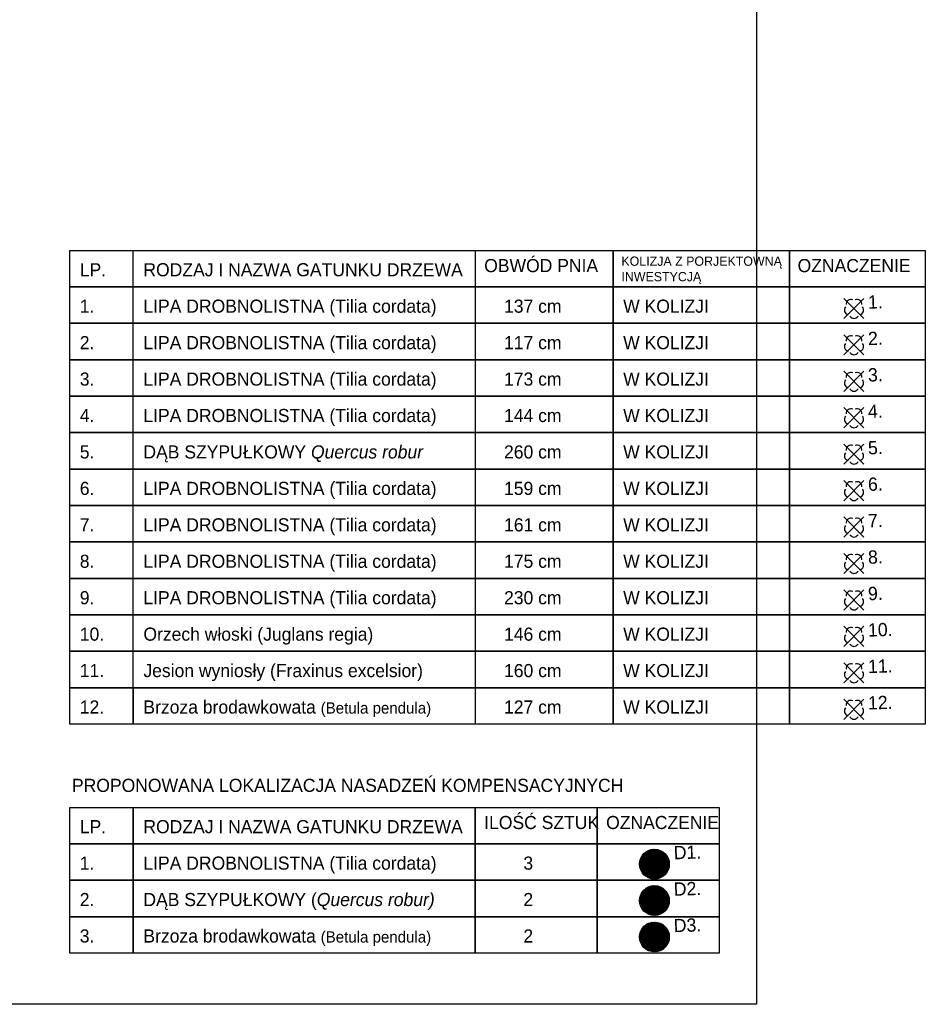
# Model space of a CAD drawing. Extents: x 40810 to 6568062, y -66833 to 5647073.
# Tile 25 of 32: x 6567866 to 6567934, y 5646768 to 5646843. Entities that reach past the tile are written whole.
import ezdxf

# ---------------------------------------------------------------- set-up
doc = ezdxf.new("R2010")
doc.units = 0
doc.header["$MEASUREMENT"] = 0
doc.layers.get('0').update_dxf_attribs({"linetype": 'CONTINUOUS'})
doc.layers.add('A_wymiarowanie', color=176, linetype='CONTINUOUS', lineweight=9)
doc.layers.add('wymiarowanie', color=176, linetype='CONTINUOUS', lineweight=9)
for name, color, linetype in [('BDOT1', 7, 'CONTINUOUS'), ('D-opis', 104, 'CONTINUOUS'), ('P-hatch-taras-zielony', 65, 'CONTINUOUS'), ('Z-zielen', 62, 'CONTINUOUS'), ('Z-zielen-drzewa', 62, 'CONTINUOUS')]:
    doc.layers.add(name, color=color, linetype=linetype)
doc.layers.add('P-hatch-zielen', color=7, linetype='CONTINUOUS', true_color=0x849724)
doc.styles.add('Arial_Normalny_20', font='arial.ttf', dxfattribs={"height": 20})
doc.styles.get("Standard").update_dxf_attribs({"font": 'GOTHIC.TTF'})
picture_1 = doc.add_image_def('image2.jpg', size_in_pixel=(1755, 2482))

# ---------------------------------------------------------------- blocks, each defined once
blk = doc.blocks.new('OBOP02_1')
at = {"layer": 'BDOT1', "color": 7, "linetype": 'Continuous'}
blk.add_circle((0, 0), 0.01, dxfattribs=at)
for centre, start, end in [((-0.76, -0.25), 138, 258), ((-0.47, 0.65), 66, 186), ((0.47, 0.65), 354, 114), ((0.76, -0.25), 282, 42), ((0, -0.8), 210, 330)]:
    blk.add_arc(centre, 0.7, start, end, dxfattribs=at)
blk = doc.blocks.new('A$C6C6A0645')
at = {"layer": 'P-hatch-taras-zielony', "lineweight": 5}
h = blk.add_hatch(dxfattribs=at)
h.set_pattern_fill('AR-SAND', color=129, scale=0.005212, angle=-78.1195, style=0)
h.set_pattern_definition([(319.38053, (-238.64432, 102.30543), (0.24790055, 0.06067477), [0, -0.20122435, 0, -0.22505355, 0, -0.21512472]), (289.38053, (-238.64432, 102.30543), (0.41383904, -0.1523568), [0, -0.10855524, 0, -0.18136669, 0, -0.06950183]), (249.38053, (-238.67784, 102.46478), (0.08560653, -0.40327879), [0, -0.06619222, 0, -0.238292, 0, -0.31110344]), (239.38053, (-238.67784, 102.46478), (0.1956312, -0.3655194), [0, -0.03309611, 0, -0.15621364, 0, -0.178719])])
edge = h.paths.add_edge_path()
edge.add_spline(control_points=[(4.34, 2.3), (4.24, 2.3), (4.14, 2.3), (4.01, 2.27)], knot_values=[0, 0, 0, 0, 0.200902, 0.200902, 0.200902, 0.200902], degree=3, periodic=0)
edge.add_spline(control_points=[(4.01, 2.27), (3.99, 2.21), (3.9, 1.96), (3.86, 1.66), (3.39, 1.5), (3.54, 1.22), (3.4, 1.01), (3.25, 0.9), (3.21, 0.87)], knot_values=[2.339544, 2.339544, 2.339544, 2.339544, 2.415303, 2.701716, 2.91632, 2.987295, 3.189753, 3.286634, 3.286634, 3.286634, 3.286634], degree=3, periodic=0)
edge.add_spline(control_points=[(3.21, 0.87), (3.24, 0.85), (3.33, 0.84), (3.36, 0.69), (3.58, 0.81), (3.61, 0.64), (3.62, 0.53)], knot_values=[0, 0, 0, 0, 0.07399, 0.124444, 0.210142, 0.348603, 0.348603, 0.348603, 0.348603], degree=3, periodic=0)
edge.add_arc((2.17, 2.16), 2.18, 311.7217, 3.7596)
edge = h.paths.add_edge_path()
edge.add_spline(control_points=[(3.62, 0.53), (3.61, 0.64), (3.58, 0.81), (3.36, 0.69), (3.33, 0.84), (3.24, 0.85), (3.21, 0.87)], knot_values=[0, 0, 0, 0, 0.138462, 0.224159, 0.274614, 0.348603, 0.348603, 0.348603, 0.348603], degree=3, periodic=0)
edge.add_spline(control_points=[(3.21, 0.87), (3.1, 0.8), (2.82, 0.7), (2.52, 0.66), (2.35, 0.59)], knot_values=[3.286634, 3.286634, 3.286634, 3.286634, 3.494615, 3.808547, 3.808547, 3.808547, 3.808547], degree=3, periodic=0)
edge.add_spline(control_points=[(2.35, 0.59), (2.39, 0.54), (2.49, 0.45), (2.62, 0.41), (2.64, 0.2), (2.54, 0.08), (2.47, 0)], knot_values=[0, 0, 0, 0, 0.105912, 0.166064, 0.235209, 0.416321, 0.416321, 0.416321, 0.416321], degree=3, periodic=0)
edge.add_arc((2.17, 2.16), 2.18, 277.9777, 281.8805)
edge.add_arc((2.17, 2.16), 2.18, 281.8805, 311.7217)
edge = h.paths.add_edge_path()
edge.add_spline(control_points=[(2.47, 0), (2.54, 0.08), (2.64, 0.2), (2.62, 0.41), (2.49, 0.45), (2.39, 0.54), (2.35, 0.59)], knot_values=[0, 0, 0, 0, 0.181113, 0.250257, 0.310409, 0.416321, 0.416321, 0.416321, 0.416321], degree=3, periodic=0)
edge.add_spline(control_points=[(2.35, 0.59), (2.33, 0.59), (2.19, 0.53), (1.98, 0.37), (1.67, 0.54), (1.42, 0.47), (1.11, 0.58), (1.09, 0.82), (1.02, 0.96), (1, 0.99)], knot_values=[3.808547, 3.808547, 3.808547, 3.808547, 3.843412, 4.063422, 4.209398, 4.382269, 4.507523, 4.708265, 4.758264, 4.758264, 4.758264, 4.758264], degree=3, periodic=0)
edge.add_spline(control_points=[(1, 0.99), (0.97, 0.98), (0.92, 0.94), (0.91, 0.8), (0.7, 0.82), (0.59, 0.77), (0.52, 0.74)], knot_values=[0, 0, 0, 0, 0.043917, 0.108825, 0.193859, 0.331602, 0.331602, 0.331602, 0.331602], degree=3, periodic=0)
edge.add_arc((2.17, 2.16), 2.18, 220.5688, 277.9777)
edge = h.paths.add_edge_path()
edge.add_spline(control_points=[(0.52, 0.74), (0.59, 0.77), (0.7, 0.82), (0.91, 0.8), (0.92, 0.94), (0.97, 0.98), (1, 0.99)], knot_values=[0, 0, 0, 0, 0.137743, 0.222777, 0.287685, 0.331602, 0.331602, 0.331602, 0.331602], degree=3, periodic=0)
edge.add_spline(control_points=[(1, 0.99), (0.95, 1.06), (0.84, 1.17), (0.43, 1.22), (0.55, 1.8), (0.8, 2.15), (0.65, 2.3), (0.6, 2.38), (0.59, 2.41)], knot_values=[4.758264, 4.758264, 4.758264, 4.758264, 4.906149, 5.013451, 5.410855, 5.574221, 5.679344, 5.729667, 5.729667, 5.729667, 5.729667], degree=3, periodic=0)
edge.add_spline(control_points=[(0.59, 2.41), (0.53, 2.42), (0.4, 2.8), (0.18, 2.72), (0.06, 2.68)], knot_values=[0, 0, 0, 0, 0.178674, 0.364215, 0.364215, 0.364215, 0.364215], degree=3, periodic=0)
edge.add_arc((2.17, 2.16), 2.18, 166.0792, 220.5688)
edge = h.paths.add_edge_path()
edge.add_spline(control_points=[(0.06, 2.68), (0.18, 2.72), (0.4, 2.8), (0.53, 2.42), (0.59, 2.41)], knot_values=[0, 0, 0, 0, 0.185541, 0.364215, 0.364215, 0.364215, 0.364215], degree=3, periodic=0)
edge.add_spline(control_points=[(0.59, 2.41), (0.55, 2.51), (0.52, 2.74), (0.44, 3.03), (0.6, 3.27), (0.8, 3.26), (0.98, 3.24), (1.05, 3.26)], knot_values=[5.729667, 5.729667, 5.729667, 5.729667, 5.919848, 6.123889, 6.23957, 6.332677, 6.468282, 6.468282, 6.468282, 6.468282], degree=3, periodic=0)
edge.add_spline(control_points=[(1.05, 3.26), (1.03, 3.28), (0.92, 3.34), (0.89, 3.65), (0.65, 3.59), (0.51, 3.56)], knot_values=[0, 0, 0, 0, 0.055867, 0.210745, 0.405075, 0.405075, 0.405075, 0.405075], degree=3, periodic=0)
edge.add_arc((2.17, 2.16), 2.18, 139.721, 166.0792)
edge = h.paths.add_edge_path()
edge.add_spline(control_points=[(1.05, 3.26), (1.09, 3.27), (1.15, 3.31), (1.15, 3.43), (1.28, 3.53), (1.22, 3.71), (1.29, 3.79), (1.39, 3.89), (1.51, 3.97), (1.64, 4.02)], knot_values=[6.468282, 6.468282, 6.468282, 6.468282, 6.54481, 6.613006, 6.632623, 6.825048, 6.825048, 6.825048, 7.066965, 7.066965, 7.066965, 7.066965], degree=3, periodic=0)
edge.add_spline(control_points=[(1.64, 4.02), (1.61, 4.1), (1.61, 4.18), (1.61, 4.26)], knot_values=[0, 0, 0, 0, 0.13914, 0.13914, 0.13914, 0.13914], degree=3, periodic=0)
edge.add_arc((2.17, 2.16), 2.18, 105.082, 139.721)
edge.add_spline(control_points=[(0.51, 3.56), (0.65, 3.59), (0.89, 3.65), (0.92, 3.34), (1.03, 3.28), (1.05, 3.26)], knot_values=[0, 0, 0, 0, 0.19433, 0.349208, 0.405075, 0.405075, 0.405075, 0.405075], degree=3, periodic=0)
edge = h.paths.add_edge_path()
edge.add_spline(control_points=[(2.5, 3.79), (2.5, 3.8), (2.52, 3.85), (2.58, 3.93), (2.79, 3.97), (2.74, 4.14), (2.7, 4.27)], knot_values=[0, 0, 0, 0, 0.00497, 0.088014, 0.158923, 0.332029, 0.332029, 0.332029, 0.332029], degree=3, periodic=0)
edge.add_arc((2.17, 2.16), 2.18, 75.9791, 101.8805)
edge.add_arc((2.17, 2.16), 2.18, 101.8805, 105.082)
edge.add_spline(control_points=[(1.61, 4.26), (1.61, 4.18), (1.61, 4.1), (1.64, 4.02)], knot_values=[0, 0, 0, 0, 0.13914, 0.13914, 0.13914, 0.13914], degree=3, periodic=0)
edge.add_spline(control_points=[(1.64, 4.02), (1.69, 4.05), (1.89, 4.11), (2.18, 4.16), (2.39, 3.97), (2.47, 3.85), (2.5, 3.79)], knot_values=[0.241916, 0.241916, 0.241916, 0.241916, 0.337175, 0.580435, 0.704532, 0.806052, 0.806052, 0.806052, 0.806052], degree=3, periodic=0)
edge = h.paths.add_edge_path()
edge.add_spline(control_points=[(2.5, 3.79), (2.56, 3.72), (2.7, 3.56), (3.15, 3.83), (3.17, 3.23), (3.73, 3.46), (3.62, 3.03), (3.65, 2.86)], knot_values=[0.806052, 0.806052, 0.806052, 0.806052, 0.959624, 1.167461, 1.3949, 1.56247, 1.83661, 1.83661, 1.83661, 1.83661], degree=3, periodic=0)
edge.add_spline(control_points=[(3.65, 2.86), (3.72, 2.86), (3.81, 2.88), (3.87, 3.08), (4.02, 3.1), (4.13, 3.12)], knot_values=[0, 0, 0, 0, 0.106728, 0.155749, 0.326114, 0.326114, 0.326114, 0.326114], degree=3, periodic=0)
edge.add_arc((2.17, 2.16), 2.18, 26.2038, 75.9791)
edge.add_spline(control_points=[(2.7, 4.27), (2.74, 4.14), (2.79, 3.97), (2.58, 3.93), (2.52, 3.85), (2.5, 3.8), (2.5, 3.79)], knot_values=[0, 0, 0, 0, 0.173106, 0.244015, 0.327059, 0.332029, 0.332029, 0.332029, 0.332029], degree=3, periodic=0)
edge = h.paths.add_edge_path()
edge.add_spline(control_points=[(3.65, 2.86), (3.66, 2.81), (3.71, 2.68), (4.14, 2.74), (4.06, 2.44), (4.01, 2.27)], knot_values=[1.83661, 1.83661, 1.83661, 1.83661, 1.916347, 2.091532, 2.339544, 2.339544, 2.339544, 2.339544], degree=3, periodic=0)
edge.add_spline(control_points=[(4.01, 2.27), (4.14, 2.3), (4.24, 2.3), (4.34, 2.3)], knot_values=[0, 0, 0, 0, 0.200902, 0.200902, 0.200902, 0.200902], degree=3, periodic=0)
edge.add_arc((2.17, 2.16), 2.18, 3.7596, 26.2038)
edge.add_spline(control_points=[(4.13, 3.12), (4.02, 3.1), (3.87, 3.08), (3.81, 2.88), (3.72, 2.86), (3.65, 2.86)], knot_values=[0, 0, 0, 0, 0.170365, 0.219386, 0.326114, 0.326114, 0.326114, 0.326114], degree=3, periodic=0)
at = {"layer": 'P-hatch-taras-zielony', "color": 129, "lineweight": 5}
for points in [[(0.51, 3.56), (0.85, 3.56), (0.97, 3.32), (1.07, 3.24), (1.1, 3.18), (1.1, 3.13), (1.19, 3.01)], [(2.7, 3.48), (2.17, 2.16), (0.92, 1.59)], [(1.32, 3.17), (2.17, 2.17), (3.11, 1.63)], [(1.61, 4.26), (1.7, 3.9), (1.76, 3.79), (1.59, 3.66), (1.73, 3.37), (1.84, 3.28)], [(1.75, 3.18), (2.17, 2.16), (2.02, 0.84)], [(3.19, 3.05), (2.17, 2.16), (1.82, 1.22)], [(2.51, 1.19), (2.17, 2.16), (2.31, 3.37)], [(2.7, 4.27), (2.71, 3.97), (2.59, 3.92), (2.51, 3.8), (2.46, 3.6), (2.43, 3.54)], [(3.56, 3.83), (3.52, 3.64), (3.43, 3.58), (3.34, 3.51)], [(4.13, 3.12), (3.85, 3), (3.81, 2.93), (3.57, 2.86)], [(0.06, 2.68), (0.38, 2.68), (0.63, 2.42), (0.66, 2.45)], [(0.06, 1.62), (0.33, 1.61), (0.39, 1.68), (0.55, 1.68)], [(0.92, 2.12), (2.17, 2.16), (3.47, 2.25)], [(1.13, 2.64), (2.17, 2.16), (2.86, 0.94)], [(3.48, 1.73), (2.17, 2.16), (1.29, 2.29)], [(3.28, 2.68), (2.17, 2.16), (1.45, 1.29)], [(4.21, 1.38), (3.93, 1.41), (3.9, 1.52), (3.68, 1.47), (3.65, 1.56)], [(4.34, 2.3), (3.94, 2.24), (3.83, 2.22), (3.83, 2.34)], [(0.52, 0.74), (0.75, 0.81), (0.89, 0.84), (0.94, 0.94), (1.13, 1.05), (1.16, 1.2), (1.28, 1.4)], [(1.6, 0.06), (1.57, 0.21), (1.6, 0.29), (1.66, 0.31), (1.67, 0.43)], [(2.47, 0), (2.62, 0.28), (2.6, 0.39), (2.51, 0.45), (2.32, 0.69), (2.52, 0.79)], [(3.62, 0.53), (3.52, 0.75), (3.37, 0.74), (3.32, 0.81), (3.19, 0.88), (3.14, 1.09)]]:
    blk.add_spline(points, degree=3, dxfattribs=at)
blk = doc.blocks.new('A$C08a30843')
at = {"layer": 'P-hatch-zielen', "true_color": 0x598c2b, "transparency": 33554559}
h = blk.add_hatch(dxfattribs=at)
h.set_pattern_fill('ANSI31', color=77, scale=5, angle=8.4532)
h.set_pattern_definition([(53.453182, (111784.243, 9785.74), (-12.7535074, 9.4532362), [])])
edge = h.paths.add_edge_path()
edge.add_arc((0, 0), 225, 0, 360)
at = {"color": 7, "lineweight": 15}
for p, q in [((-48, -7), (46, 7)), ((-8, 47), (6, -47))]:
    blk.add_line(p, q, dxfattribs=at)
at = {"color": 77, "true_color": 0x598c2b}
blk.add_circle((0, 0), 225, dxfattribs=at)
at = {"layer": 'Z-zielen', "extrusion": (-0.049491, -0.0046, 0.998764), "xscale": 98.55591359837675, "yscale": 98.55591359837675, "zscale": 98.55591359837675, "rotation": 158.5946450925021}
blk.add_blockref('A$C6C6A0645', (277, 120), dxfattribs=at)

msp = doc.modelspace()

# ---------------------------------------------------------------- linework, layer by layer
at = {"linetype": 'Continuous'}
for points in [[(6567869.882, 5646825.281), (6567910.909, 5646825.281), (6567910.909, 5646822.532), (6567869.882, 5646822.532)], [(6567874.683, 5646825.281), (6567900.499, 5646825.281), (6567900.499, 5646822.532), (6567874.683, 5646822.532)], [(6567910.909, 5646825.281), (6567924.226, 5646825.281), (6567924.226, 5646822.532), (6567910.909, 5646822.532)], [(6567924.226, 5646825.281), (6567934.486, 5646825.281), (6567934.486, 5646822.532), (6567924.226, 5646822.532)], [(6567869.882, 5646822.532), (6567910.909, 5646822.532), (6567910.909, 5646819.783), (6567869.882, 5646819.783)], [(6567874.683, 5646822.532), (6567900.499, 5646822.532), (6567900.499, 5646819.783), (6567874.683, 5646819.783)], [(6567910.909, 5646822.532), (6567924.226, 5646822.532), (6567924.226, 5646819.783), (6567910.909, 5646819.783)], [(6567924.226, 5646822.532), (6567934.486, 5646822.532), (6567934.486, 5646819.783), (6567924.226, 5646819.783)], [(6567869.882, 5646819.783), (6567910.909, 5646819.783), (6567910.909, 5646817.034), (6567869.882, 5646817.034)], [(6567874.683, 5646819.783), (6567900.499, 5646819.783), (6567900.499, 5646817.034), (6567874.683, 5646817.034)], [(6567910.909, 5646819.783), (6567924.226, 5646819.783), (6567924.226, 5646817.034), (6567910.909, 5646817.034)], [(6567924.226, 5646819.783), (6567934.486, 5646819.783), (6567934.486, 5646817.034), (6567924.226, 5646817.034)], [(6567869.882, 5646817.034), (6567910.909, 5646817.034), (6567910.909, 5646814.284), (6567869.882, 5646814.284)], [(6567874.683, 5646817.034), (6567900.499, 5646817.034), (6567900.499, 5646814.284), (6567874.683, 5646814.284)], [(6567910.909, 5646817.034), (6567924.226, 5646817.034), (6567924.226, 5646814.284), (6567910.909, 5646814.284)], [(6567924.226, 5646817.034), (6567934.486, 5646817.034), (6567934.486, 5646814.284), (6567924.226, 5646814.284)], [(6567869.882, 5646814.284), (6567910.909, 5646814.284), (6567910.909, 5646811.535), (6567869.882, 5646811.535)], [(6567874.683, 5646814.284), (6567900.499, 5646814.284), (6567900.499, 5646811.535), (6567874.683, 5646811.535)], [(6567910.909, 5646814.284), (6567924.226, 5646814.284), (6567924.226, 5646811.535), (6567910.909, 5646811.535)], [(6567924.226, 5646814.284), (6567934.486, 5646814.284), (6567934.486, 5646811.535), (6567924.226, 5646811.535)], [(6567869.882, 5646811.535), (6567910.909, 5646811.535), (6567910.909, 5646808.786), (6567869.882, 5646808.786)], [(6567874.683, 5646811.535), (6567900.499, 5646811.535), (6567900.499, 5646808.786), (6567874.683, 5646808.786)], [(6567910.909, 5646811.535), (6567924.226, 5646811.535), (6567924.226, 5646808.786), (6567910.909, 5646808.786)], [(6567924.226, 5646811.535), (6567934.486, 5646811.535), (6567934.486, 5646808.786), (6567924.226, 5646808.786)], [(6567869.882, 5646808.786), (6567910.909, 5646808.786), (6567910.909, 5646806.036), (6567869.882, 5646806.036)], [(6567874.683, 5646808.786), (6567900.499, 5646808.786), (6567900.499, 5646806.036), (6567874.683, 5646806.036)], [(6567910.909, 5646808.786), (6567924.226, 5646808.786), (6567924.226, 5646806.036), (6567910.909, 5646806.036)], [(6567924.226, 5646808.786), (6567934.486, 5646808.786), (6567934.486, 5646806.036), (6567924.226, 5646806.036)], [(6567869.882, 5646806.036), (6567910.909, 5646806.036), (6567910.909, 5646803.287), (6567869.882, 5646803.287)], [(6567874.683, 5646806.036), (6567900.499, 5646806.036), (6567900.499, 5646803.287), (6567874.683, 5646803.287)], [(6567910.909, 5646806.036), (6567924.226, 5646806.036), (6567924.226, 5646803.287), (6567910.909, 5646803.287)], [(6567924.226, 5646806.036), (6567934.486, 5646806.036), (6567934.486, 5646803.287), (6567924.226, 5646803.287)], [(6567869.882, 5646803.287), (6567910.909, 5646803.287), (6567910.909, 5646800.538), (6567869.882, 5646800.538)], [(6567874.683, 5646803.287), (6567900.499, 5646803.287), (6567900.499, 5646800.538), (6567874.683, 5646800.538)], [(6567910.909, 5646803.287), (6567924.226, 5646803.287), (6567924.226, 5646800.538), (6567910.909, 5646800.538)], [(6567924.226, 5646803.287), (6567934.486, 5646803.287), (6567934.486, 5646800.538), (6567924.226, 5646800.538)], [(6567869.882, 5646800.538), (6567910.909, 5646800.538), (6567910.909, 5646797.789), (6567869.882, 5646797.789)], [(6567874.683, 5646800.538), (6567900.499, 5646800.538), (6567900.499, 5646797.789), (6567874.683, 5646797.789)], [(6567910.909, 5646800.538), (6567924.226, 5646800.538), (6567924.226, 5646797.789), (6567910.909, 5646797.789)], [(6567924.226, 5646800.538), (6567934.486, 5646800.538), (6567934.486, 5646797.789), (6567924.226, 5646797.789)], [(6567869.882, 5646797.789), (6567910.909, 5646797.789), (6567910.909, 5646795.039), (6567869.882, 5646795.039)], [(6567874.683, 5646797.789), (6567900.499, 5646797.789), (6567900.499, 5646795.039), (6567874.683, 5646795.039)], [(6567910.909, 5646797.789), (6567924.226, 5646797.789), (6567924.226, 5646795.039), (6567910.909, 5646795.039)], [(6567924.226, 5646797.789), (6567934.486, 5646797.789), (6567934.486, 5646795.039), (6567924.226, 5646795.039)], [(6567869.882, 5646795.039), (6567910.909, 5646795.039), (6567910.909, 5646792.29), (6567869.882, 5646792.29)], [(6567874.683, 5646795.039), (6567900.499, 5646795.039), (6567900.499, 5646792.29), (6567874.683, 5646792.29)], [(6567910.909, 5646795.039), (6567924.226, 5646795.039), (6567924.226, 5646792.29), (6567910.909, 5646792.29)], [(6567924.226, 5646795.039), (6567934.486, 5646795.039), (6567934.486, 5646792.29), (6567924.226, 5646792.29)], [(6567869.882, 5646792.29), (6567910.909, 5646792.29), (6567910.909, 5646789.541), (6567869.882, 5646789.541)], [(6567869.882, 5646792.29), (6567874.683, 5646792.29), (6567874.683, 5646789.541), (6567869.882, 5646789.541)], [(6567874.683, 5646792.29), (6567900.499, 5646792.29), (6567900.499, 5646789.541), (6567874.683, 5646789.541)], [(6567910.909, 5646792.29), (6567924.226, 5646792.29), (6567924.226, 5646789.541), (6567910.909, 5646789.541)], [(6567924.226, 5646792.29), (6567934.486, 5646792.29), (6567934.486, 5646789.541), (6567924.226, 5646789.541)], [(6567869.882, 5646783.264), (6567874.683, 5646783.264), (6567874.683, 5646780.515), (6567869.882, 5646780.515)], [(6567874.683, 5646783.264), (6567900.499, 5646783.264), (6567900.499, 5646780.515), (6567874.683, 5646780.515)], [(6567900.499, 5646783.264), (6567909.704, 5646783.264), (6567909.704, 5646780.515), (6567900.499, 5646780.515)], [(6567909.704, 5646783.264), (6567918.91, 5646783.264), (6567918.91, 5646780.515), (6567909.704, 5646780.515)], [(6567869.882, 5646780.515), (6567874.683, 5646780.515), (6567874.683, 5646777.765), (6567869.882, 5646777.765)], [(6567874.683, 5646780.515), (6567900.499, 5646780.515), (6567900.499, 5646777.765), (6567874.683, 5646777.765)], [(6567900.499, 5646780.515), (6567909.704, 5646780.515), (6567909.704, 5646777.765), (6567900.499, 5646777.765)], [(6567909.704, 5646780.515), (6567918.91, 5646780.515), (6567918.91, 5646777.765), (6567909.704, 5646777.765)], [(6567869.882, 5646777.765), (6567874.683, 5646777.765), (6567874.683, 5646775.016), (6567869.882, 5646775.016)], [(6567874.683, 5646777.765), (6567900.499, 5646777.765), (6567900.499, 5646775.016), (6567874.683, 5646775.016)], [(6567900.499, 5646777.765), (6567909.704, 5646777.765), (6567909.704, 5646775.016), (6567900.499, 5646775.016)], [(6567909.704, 5646777.765), (6567918.91, 5646777.765), (6567918.91, 5646775.016), (6567909.704, 5646775.016)], [(6567869.882, 5646775.016), (6567874.683, 5646775.016), (6567874.683, 5646772.267), (6567869.882, 5646772.267)], [(6567874.683, 5646775.016), (6567900.499, 5646775.016), (6567900.499, 5646772.267), (6567874.683, 5646772.267)], [(6567900.499, 5646775.016), (6567909.704, 5646775.016), (6567909.704, 5646772.267), (6567900.499, 5646772.267)], [(6567909.704, 5646775.016), (6567918.91, 5646775.016), (6567918.91, 5646772.267), (6567909.704, 5646772.267)]]:
    msp.add_lwpolyline(points, close=True, dxfattribs=at)
at = {"layer": 'wymiarowanie', "color": 1, "linetype": 'Continuous', "lineweight": 30}
for p, q in [((6567928.335, 5646821.667), (6567929.856, 5646820.146)), ((6567928.335, 5646820.146), (6567929.856, 5646821.667)), ((6567928.335, 5646818.918), (6567929.856, 5646817.397)), ((6567928.335, 5646817.397), (6567929.856, 5646818.918)), ((6567928.335, 5646816.169), (6567929.856, 5646814.648)), ((6567928.335, 5646814.648), (6567929.856, 5646816.169)), ((6567928.335, 5646813.42), (6567929.856, 5646811.898)), ((6567928.335, 5646811.898), (6567929.856, 5646813.42)), ((6567928.335, 5646810.67), (6567929.856, 5646809.149)), ((6567928.335, 5646809.149), (6567929.856, 5646810.67)), ((6567928.335, 5646807.921), (6567929.856, 5646806.4)), ((6567928.335, 5646806.4), (6567929.856, 5646807.921)), ((6567928.335, 5646805.172), (6567929.856, 5646803.65)), ((6567928.335, 5646803.65), (6567929.856, 5646805.172)), ((6567928.335, 5646802.422), (6567929.856, 5646800.901)), ((6567928.335, 5646800.901), (6567929.856, 5646802.422)), ((6567928.335, 5646799.673), (6567929.856, 5646798.152)), ((6567928.335, 5646798.152), (6567929.856, 5646799.673)), ((6567928.335, 5646796.924), (6567929.856, 5646795.403)), ((6567928.335, 5646795.403), (6567929.856, 5646796.924)), ((6567928.335, 5646794.175), (6567929.856, 5646792.653)), ((6567928.335, 5646792.653), (6567929.856, 5646794.175)), ((6567928.335, 5646791.425), (6567929.856, 5646789.904)), ((6567928.335, 5646789.904), (6567929.856, 5646791.425))]:
    msp.add_line(p, q, dxfattribs=at)

# ---------------------------------------------------------------- block references
at = {"layer": 'BDOT1', "color": 7, "linetype": 'Continuous', "xscale": 0.5, "yscale": 0.5, "zscale": 0.5}
for p in [(6567929.101, 5646820.907), (6567929.101, 5646818.157), (6567929.101, 5646815.408), (6567929.101, 5646812.659), (6567929.101, 5646809.91), (6567929.101, 5646807.16), (6567929.101, 5646804.411), (6567929.101, 5646801.662), (6567929.101, 5646798.912), (6567929.101, 5646796.163), (6567929.101, 5646793.414), (6567929.101, 5646790.665)]:
    msp.add_blockref('OBOP02_1', p, dxfattribs=at)
at = {"layer": 'Z-zielen-drzewa', "zscale": 0.005000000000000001, "rotation": 1.893763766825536}
for p, xscale, yscale in [((6567914.032, 5646778.982, -0.015), 0.005000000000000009, 0.005000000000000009), ((6567914.032, 5646776.233, -0.015), 0.00500000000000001, 0.00500000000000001), ((6567914.032, 5646773.484, -0.015), 0.005000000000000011, 0.005000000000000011)]:
    msp.add_blockref('A$C08a30843', p, dxfattribs=dict(at, xscale=xscale, yscale=yscale))

# ---------------------------------------------------------------- texts
at = {"layer": 'A_wymiarowanie', "color": 1, "linetype": 'ByBlock', "char_height": 1, "width": 20.30581, "attachment_point": 1, "rotation": 1.80544}
for s, insert in [('{\\fCentury Gothic|b0|i0|c238|p0;1.}', (6567930.139, 5646821.884)), ('{\\fCentury Gothic|b0|i0|c238|p0;2.}', (6567930.139, 5646819.135)), ('{\\fCentury Gothic|b0|i0|c238|p0;3.}', (6567930.139, 5646816.386)), ('{\\fCentury Gothic|b0|i0|c238|p0;4.}', (6567930.139, 5646813.637)), ('{\\fCentury Gothic|b0|i0|c238|p0;5.}', (6567930.139, 5646810.887)), ('{\\fCentury Gothic|b0|i0|c238|p0;6.}', (6567930.139, 5646808.138)), ('{\\fCentury Gothic|b0|i0|c238|p0;7.}', (6567930.139, 5646805.389)), ('{\\fCentury Gothic|b0|i0|c238|p0;8.}', (6567930.139, 5646802.639)), ('{\\fCentury Gothic|b0|i0|c238|p0;9.}', (6567930.139, 5646799.89)), ('{\\fCentury Gothic|b0|i0|c238|p0;10.}', (6567930.139, 5646797.141)), ('{\\fCentury Gothic|b0|i0|c238|p0;11.}', (6567930.139, 5646794.392)), ('{\\fCentury Gothic|b0|i0|c238|p0;12.}', (6567930.139, 5646791.642)), ('{\\fCentury Gothic|b0|i0|c238|p0;D1.}', (6567915.472, 5646780.342, -0.015)), ('{\\fCentury Gothic|b0|i0|c238|p0;D2.}', (6567915.472, 5646777.592, -0.015)), ('{\\fCentury Gothic|b0|i0|c238|p0;D3.}', (6567915.472, 5646774.843, -0.015))]:
    msp.add_mtext(s, dxfattribs=dict(at, insert=insert))
at = {"layer": 'D-opis', "color": 7, "width": 49.56708, "attachment_point": 1, "style": 'Arial_Normalny_20'}
for s, insert, char_height in [('{\\fCentury Gothic|b0|i0|c238|p34;OBWÓD PNIA}', (6567901.18, 5646824.634), 0.98964), ('{\\fCentury Gothic|b0|i0|c238|p34;KOLIZJA Z PORJEKTOWNĄ \\PINWESTYCJĄ}', (6567911.539, 5646824.823), 0.7), ('{\\fCentury Gothic|b0|i0|c238|p34;OZNACZENIE}', (6567924.842, 5646824.634), 0.98964), ('{\\fCentury Gothic|b0|i0|c238|p34;LP.}', (6567870.646, 5646824.321), 0.98964), ('{\\fCentury Gothic|b0|i0|c238|p34;RODZAJ I NAZWA GATUNKU DRZEWA}', (6567875.448, 5646824.321), 0.98964), ('{\\fCentury Gothic|b0|i0|c238|p34;LIPA DROBNOLISTNA (\\fCenturyGothic|b0|i0|c238|p34;\\H1.000363x;Tilia cordata)}', (6567875.448, 5646821.572), 0.98964), ('{\\fCentury Gothic|b0|i0|c238|p34;137 cm}', (6567902.679, 5646821.572), 0.98964), ('{\\fCentury Gothic|b0|i0|c238|p34;W KOLIZJI}', (6567911.674, 5646821.572), 0.98964), ('{\\fCentury Gothic|b0|i0|c238|p34;1.}', (6567870.646, 5646821.572), 0.98964), ('{\\fCentury Gothic|b0|i0|c238|p34;2.}', (6567870.646, 5646818.822), 0.98964), ('{\\fCentury Gothic|b0|i0|c238|p34;LIPA DROBNOLISTNA (\\fCenturyGothic|b0|i0|c238|p34;\\H1.000363x;Tilia cordata)}', (6567875.448, 5646818.822), 0.98964), ('{\\fCentury Gothic|b0|i0|c238|p34;117 cm}', (6567902.679, 5646818.822), 0.98964), ('{\\fCentury Gothic|b0|i0|c238|p34;W KOLIZJI}', (6567911.674, 5646818.822), 0.98964), ('{\\fCentury Gothic|b0|i0|c238|p34;3.}', (6567870.646, 5646816.073), 0.98964), ('{\\fCentury Gothic|b0|i0|c238|p34;LIPA DROBNOLISTNA (\\fCenturyGothic|b0|i0|c238|p34;\\H1.000363x;Tilia cordata)}', (6567875.448, 5646816.073), 0.98964), ('{\\fCentury Gothic|b0|i0|c238|p34;173 cm}', (6567902.679, 5646816.073), 0.98964), ('{\\fCentury Gothic|b0|i0|c238|p34;W KOLIZJI}', (6567911.674, 5646816.073), 0.98964), ('{\\fCentury Gothic|b0|i0|c238|p34;LIPA DROBNOLISTNA (\\fCenturyGothic|b0|i0|c238|p34;\\H1.000363x;Tilia cordata)}', (6567875.448, 5646813.324), 0.98964), ('{\\fCentury Gothic|b0|i0|c238|p34;4.}', (6567870.646, 5646813.324), 0.98964), ('{\\fCentury Gothic|b0|i0|c238|p34;144 cm}', (6567902.679, 5646813.324), 0.98964), ('{\\fCentury Gothic|b0|i0|c238|p34;W KOLIZJI}', (6567911.674, 5646813.324), 0.98964), ('{\\fCentury Gothic|b0|i0|c238|p34;5.}', (6567870.646, 5646810.575), 0.98964), ('\\pxsm1,ql;{\\fCentury Gothic|b0|i0|c238|p34;DĄB SZYPUŁKOWY \\fCentury Gothic|b0|i1|c238|p34;Quercus robur}', (6567875.448, 5646810.575), 0.99), ('{\\fCentury Gothic|b0|i0|c238|p34;260 cm}', (6567902.679, 5646810.575), 0.98964), ('{\\fCentury Gothic|b0|i0|c238|p34;W KOLIZJI}', (6567911.674, 5646810.575), 0.98964), ('{\\fCentury Gothic|b0|i0|c238|p34;6.}', (6567870.646, 5646807.825), 0.98964), ('{\\fCentury Gothic|b0|i0|c238|p34;LIPA DROBNOLISTNA (\\fCenturyGothic|b0|i0|c238|p34;\\H1.000363x;Tilia cordata)}', (6567875.448, 5646807.825), 0.98964), ('{\\fCentury Gothic|b0|i0|c238|p34;159 cm}', (6567902.679, 5646807.825), 0.98964), ('{\\fCentury Gothic|b0|i0|c238|p34;W KOLIZJI}', (6567911.674, 5646807.825), 0.98964), ('{\\fCentury Gothic|b0|i0|c238|p34;7.}', (6567870.646, 5646805.076), 0.98964), ('{\\fCentury Gothic|b0|i0|c238|p34;LIPA DROBNOLISTNA (\\fCenturyGothic|b0|i0|c238|p34;\\H1.000363x;Tilia cordata)}', (6567875.448, 5646805.076), 0.98964), ('{\\fCentury Gothic|b0|i0|c238|p34;161 cm}', (6567902.679, 5646805.076), 0.98964), ('{\\fCentury Gothic|b0|i0|c238|p34;W KOLIZJI}', (6567911.674, 5646805.076), 0.98964), ('{\\fCentury Gothic|b0|i0|c238|p34;8.}', (6567870.646, 5646802.327), 0.98964), ('{\\fCentury Gothic|b0|i0|c238|p34;LIPA DROBNOLISTNA (\\fCenturyGothic|b0|i0|c238|p34;\\H1.000363x;Tilia cordata)}', (6567875.448, 5646802.327), 0.98964), ('{\\fCentury Gothic|b0|i0|c238|p34;175 cm}', (6567902.679, 5646802.327), 0.98964), ('{\\fCentury Gothic|b0|i0|c238|p34;W KOLIZJI}', (6567911.674, 5646802.327), 0.98964), ('{\\fCentury Gothic|b0|i0|c238|p34;9.}', (6567870.646, 5646799.577), 0.98964), ('{\\fCentury Gothic|b0|i0|c238|p34;LIPA DROBNOLISTNA (\\fCenturyGothic|b0|i0|c238|p34;\\H1.000363x;Tilia cordata)}', (6567875.448, 5646799.577), 0.98964), ('{\\fCentury Gothic|b0|i0|c238|p34;230 cm}', (6567902.679, 5646799.577), 0.98964), ('{\\fCentury Gothic|b0|i0|c238|p34;W KOLIZJI}', (6567911.674, 5646799.577), 0.98964), ('{\\fCentury Gothic|b0|i0|c238|p34;10.}', (6567870.646, 5646796.828), 0.98964), ('{\\fCentury Gothic|b0|i0|c238|p34;Orzech włoski (Juglans regia)}', (6567875.448, 5646796.828), 0.98964), ('{\\fCentury Gothic|b0|i0|c238|p34;146 cm}', (6567902.679, 5646796.828), 0.98964), ('{\\fCentury Gothic|b0|i0|c238|p34;W KOLIZJI}', (6567911.674, 5646796.828), 0.98964), ('{\\fCentury Gothic|b0|i0|c238|p34;Jesion wyniosły (Fraxinus excelsior)}', (6567875.448, 5646794.079), 0.98964), ('{\\fCentury Gothic|b0|i0|c238|p34;11.}', (6567870.646, 5646794.079), 0.98964), ('{\\fCentury Gothic|b0|i0|c238|p34;160 cm}', (6567902.679, 5646794.079), 0.98964), ('{\\fCentury Gothic|b0|i0|c238|p34;W KOLIZJI}', (6567911.674, 5646794.079), 0.98964), ('{\\fCentury Gothic|b0|i0|c238|p34;12.}', (6567870.646, 5646791.33), 0.98964), ('{\\fCentury Gothic|b0|i0|c238|p34;Brzoza brodawkowata \\H0.858898x;(Betula pendula)}', (6567875.448, 5646791.33), 0.98964), ('{\\fCentury Gothic|b0|i0|c238|p34;127 cm}', (6567902.679, 5646791.33), 0.98964), ('{\\fCentury Gothic|b0|i0|c238|p34;W KOLIZJI}', (6567911.674, 5646791.33), 0.98964), ('{\\fCenturyGothic|b0|i0|c238|p34;PROPONOWANA LOKALIZACJA NASADZEŃ KOMPENSACYJNYCH}', (6567870.051, 5646785.419), 0.99), ('{\\fCentury Gothic|b0|i0|c238|p34;LP.}', (6567870.646, 5646782.304), 0.98964), ('{\\fCentury Gothic|b0|i0|c238|p34;RODZAJ I NAZWA GATUNKU DRZEWA}', (6567875.448, 5646782.304), 0.98964), ('{\\fCentury Gothic|b0|i0|c238|p34;ILOŚĆ SZTUK}', (6567901.18, 5646782.617), 0.98964), ('{\\fCentury Gothic|b0|i0|c238|p34;OZNACZENIE}', (6567910.385, 5646782.617), 0.98964), ('{\\fCentury Gothic|b0|i0|c238|p34;1.}', (6567870.646, 5646779.554), 0.98964), ('{\\fCentury Gothic|b0|i0|c238|p34;LIPA DROBNOLISTNA (\\fCenturyGothic|b0|i0|c238|p34;\\H1.000363x;Tilia cordata)}', (6567875.448, 5646779.554), 0.98964), ('{\\fCentury Gothic|b0|i0|c238|p34;3}', (6567904.14, 5646779.554), 0.98964), ('{\\fCentury Gothic|b0|i0|c238|p34;2.}', (6567870.646, 5646776.805), 0.98964), ('\\pxsm1,ql;{\\fCentury Gothic|b0|i0|c238|p34;DĄB SZYPUŁKOWY (\\fCentury Gothic|b0|i1|c238|p34;Quercus robur)}', (6567875.448, 5646776.805), 0.99), ('{\\fCentury Gothic|b0|i0|c238|p34;2}', (6567904.14, 5646776.805), 0.98964), ('{\\fCentury Gothic|b0|i0|c238|p34;3.}', (6567870.646, 5646774.056), 0.98964), ('{\\fCentury Gothic|b0|i0|c238|p34;Brzoza brodawkowata \\H0.858898x;(Betula pendula)}', (6567875.448, 5646774.056), 0.98964), ('{\\fCentury Gothic|b0|i0|c238|p34;2}', (6567904.14, 5646774.056), 0.98964)]:
    msp.add_mtext(s, dxfattribs=dict(at, insert=insert, char_height=char_height))

# ---------------------------------------------------------------- pictures from other files: only their frames are drawn
at = {"linetype": 'Continuous'}
image = msp.add_image(picture_1, insert=(6567711.634, 5646916.976), size_in_units=(148.57, 210.114), rotation=-90, dxfattribs=at)
image.dxf.flags = 7

doc.saveas('drawing.dxf')
